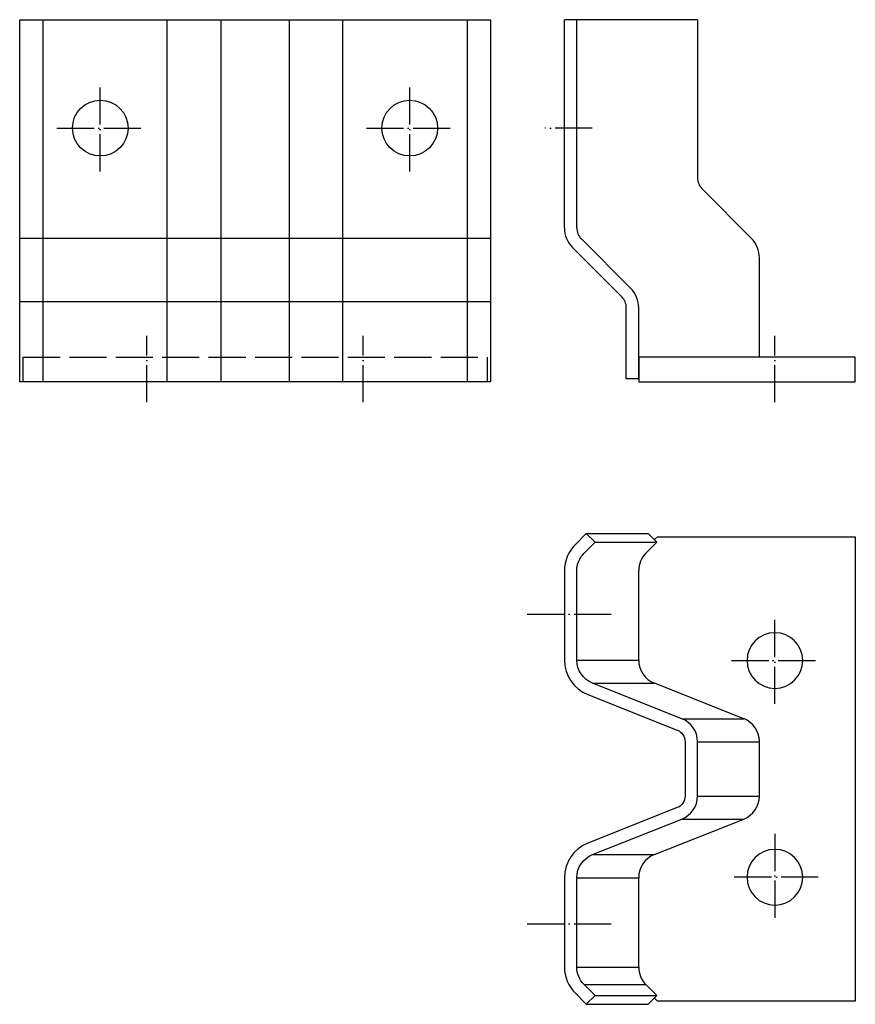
# Model space of a CAD drawing. Extents: x -110 to 160, y 48 to 366.
import ezdxf

# ---------------------------------------------------------------- set-up
doc = ezdxf.new("R2010")
doc.units = 0
doc.header["$LTSCALE"] = 100
doc.header["$MEASUREMENT"] = 0
doc.linetypes.add('ACAD_ISO02W100', pattern=[15, 12, -3])
doc.linetypes.add('ACAD_ISO04W100', pattern=[30, 24, -3, 0, -3])
doc.layers.add('SBE_pschuh', color=7, linetype='CONTINUOUS')

msp = doc.modelspace()

# ---------------------------------------------------------------- linework, layer by layer
at = {"layer": 'SBE_pschuh'}
for p, q in [((-109.91, 366.14), (42.19, 366.14)), ((-109.91, 249.14), (-109.91, 366.14)), ((-102.46, 366.14), (-102.46, 249.14)), ((-62.26, 249.14), (-62.26, 366.14)), ((-44.89, 366.14), (-44.89, 249.14)), ((-22.83, 366.14), (-22.83, 249.14)), ((-5.45, 249.14), (-5.45, 366.14)), ((34.74, 366.14), (34.74, 249.14)), ((42.19, 366.14), (42.19, 249.14)), ((42.19, 295.43), (-109.91, 295.43)), ((42.19, 274.99), (-109.91, 274.99)), ((42.19, 249.14), (-109.91, 249.14)), ((73.21, 200.2), (93.21, 200.2)), ((76.04, 197.37), (96.04, 197.37)), ((92.48, 193.81), (96.04, 197.37)), ((96.04, 197.37), (93.21, 200.2)), ((90.14, 159.29), (90.14, 188.15)), ((70.14, 159.29), (90.14, 159.29)), ((75.19, 151.85), (95.19, 151.85)), ((124.1, 140.36), (95.19, 151.85)), ((104.1, 140.36), (124.1, 140.36)), ((109.14, 132.93), (129.14, 132.93)), ((129.14, 115.36), (129.14, 132.93)), ((109.14, 115.36), (129.14, 115.36)), ((95.19, 96.44), (124.1, 107.93)), ((104.1, 107.93), (124.1, 107.93)), ((75.19, 96.44), (95.19, 96.44)), ((70.14, 89), (90.14, 89)), ((90.14, 60.14), (90.14, 89)), ((70.14, 60.14), (90.14, 60.14)), ((72.48, 54.48), (92.48, 54.48)), ((96.04, 50.92), (92.48, 54.48)), ((76.04, 50.92), (96.04, 50.92)), ((93.21, 48.09), (96.04, 50.92)), ((73.21, 48.09), (93.21, 48.09))]:
    msp.add_line(p, q, dxfattribs=at)
at = {"layer": 'SBE_pschuh', "color": 255}
for p, q in [((109.14, 366.14), (66.14, 366.14)), ((66.14, 298.87), (66.14, 366.14)), ((70.14, 298.87), (70.14, 366.14)), ((109.14, 366.14), (109.14, 315.03)), ((126.5, 295.59), (110.61, 311.49)), ((87.5, 279.44), (71.61, 295.34)), ((84.68, 276.61), (68.78, 292.51)), ((129.14, 257.14), (129.14, 289.23)), ((86.14, 250.14), (86.14, 273.07)), ((90.14, 250.14), (90.14, 273.07)), ((90.14, 257.14), (90.14, 249.14)), ((160.14, 257.14), (90.14, 257.14)), ((160.14, 249.14), (160.14, 257.14)), ((90.14, 250.14), (86.14, 250.14)), ((90.14, 249.14), (160.14, 249.14))]:
    msp.add_line(p, q, dxfattribs=at)
at = {"layer": 'SBE_pschuh', "color": 1, "linetype": 'ACAD_ISO04W100', "ltscale": 0.005}
for p, q in [((-83.86, 317.14), (-83.86, 345.14)), ((16.14, 317.14), (16.14, 345.14)), ((-97.86, 331.14), (-69.86, 331.14)), ((2.14, 331.14), (30.14, 331.14)), ((75.13, 331.14), (59.83, 331.14)), ((-68.86, 242.56), (-68.86, 264.05)), ((1.14, 242.56), (1.14, 264.05)), ((134.14, 242.56), (134.14, 264.05)), ((54.14, 174.14), (82.14, 174.14)), ((134.14, 145.14), (134.14, 173.14)), ((120.14, 159.14), (148.14, 159.14)), ((134.14, 103.14), (134.14, 75.14)), ((148.14, 89.14), (120.14, 89.14)), ((54.14, 74.14), (82.14, 74.14))]:
    msp.add_line(p, q, dxfattribs=at)
at = {"layer": 'SBE_pschuh', "linetype": 'ACAD_ISO02W100', "ltscale": 0.01}
for p, q in [((-108.86, 257.14), (-108.86, 249.14)), ((-108.86, 257.14), (41.14, 257.14)), ((41.14, 257.14), (41.14, 249.14))]:
    msp.add_line(p, q, dxfattribs=at)
at = {"layer": 'SBE_pschuh', "extrusion": (0, 0, -1)}
for p, q in [((95.21, 198.2), (96.16, 199.14)), ((96.16, 199.14), (160.14, 199.14)), ((160.14, 199.14), (160.14, 49.14)), ((129.14, 114.64), (129.14, 133.65)), ((96.16, 49.14), (95.21, 50.09)), ((160.14, 49.14), (96.16, 49.14))]:
    msp.add_line(p, q, dxfattribs=at)
at = {"layer": 'SBE_pschuh'}
msp.add_lwpolyline([(102.62, 111.64), (73.71, 100.15, 0.307284), (66.14, 89), (66.14, 60.14, 0.198912), (69.66, 51.65), (73.21, 48.09), (76.04, 50.92), (72.48, 54.48, -0.198912), (70.14, 60.14), (70.14, 89, -0.307284), (75.19, 96.44), (104.1, 107.93, 0.307284), (109.14, 115.36), (109.14, 132.93, 0.307284), (104.1, 140.36), (75.19, 151.85, -0.307284), (70.14, 159.29), (70.14, 188.15, -0.198912), (72.48, 193.81), (76.04, 197.37), (73.21, 200.2), (69.66, 196.64, 0.198912), (66.14, 188.15), (66.14, 159.29, 0.307284), (73.71, 148.14), (102.62, 136.65, -0.307284), (105.14, 132.93), (105.14, 115.36, -0.307284)], format="xyb", close=True, dxfattribs=at)
for centre in [(-83.86, 331.14), (16.14, 331.14)]:
    msp.add_circle(centre, 9, dxfattribs=at)
at = {"layer": 'SBE_pschuh', "extrusion": (0, 0, -1)}
for centre in [(-134.14, 159.14), (-134.14, 89.14)]:
    msp.add_circle(centre, 9, dxfattribs=at)
at = {"layer": 'SBE_pschuh', "color": 255}
for centre, radius, start, end in [((114.14, 315.03), 5, 180, 225), ((75.14, 298.87), 9, 180, 225), ((75.14, 298.87), 5, 180, 225), ((120.14, 289.23), 9, 0, 45), ((81.14, 273.07), 9, 0, 45), ((81.14, 273.07), 5, 0, 45)]:
    msp.add_arc(centre, radius, start, end, dxfattribs=at)
at = {"layer": 'SBE_pschuh'}
for centre, start, end in [((98.14, 188.15), 135, 180), ((98.14, 159.29), 180, 248.3254), ((121.14, 132.93), 0, 68.3254), ((121.14, 115.36), 291.6746, 0), ((98.14, 89), 111.6746, 180), ((98.14, 60.14), 180, 225)]:
    msp.add_arc(centre, 8, start, end, dxfattribs=at)

doc.saveas('drawing.dxf')
